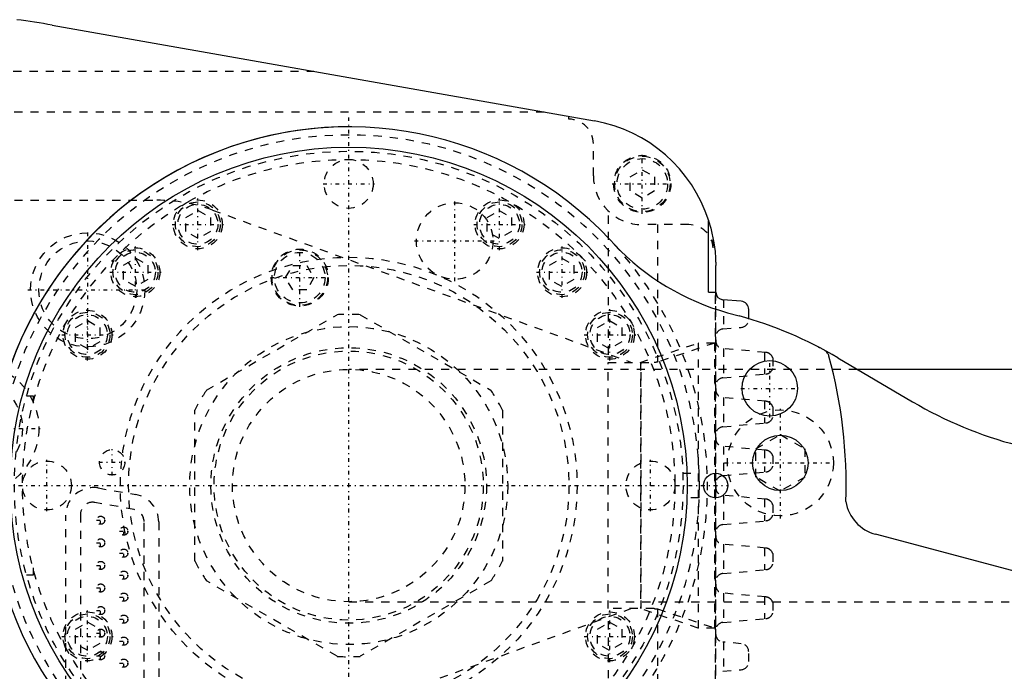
# Model space of a CAD drawing. Extents: x -394 to 140, y -100 to 100.
# Tile 4 of 7: x -260 to -140, y -23 to 57. Entities that reach past the tile are written whole.
import ezdxf

# ---------------------------------------------------------------- set-up
doc = ezdxf.new("R2010")
doc.units = 0
doc.linetypes.add('CENTER', pattern=[1.5, 0.45, -0.5, 0.05, -0.5])
doc.linetypes.add('DASHED', pattern=[2, 1, -1])
for name, color, linetype in [('AM_0', 7, 'CONTINUOUS'), ('AM_3', 7, 'DASHED'), ('AM_7', 7, 'CENTER')]:
    doc.layers.add(name, color=color, linetype=linetype)

msp = doc.modelspace()

# ---------------------------------------------------------------- linework, layer by layer
at = {"layer": 'AM_0', "color": 7, "linetype": 'CONTINUOUS'}
for p, q in [((-256.35, 56.48), (-189.87, 44.73)), ((-175.86, 23.7), (-175.86, 32.48)), ((-187.99, 30.19), (-187.37, 29.53)), ((-175, 23.7), (-175, 27)), ((-175.86, 23.7), (-174.98, 23.7)), ((-171.86, 22.6), (-174.11, 22.79)), ((-173.54, 21.2), (-172.1, 20.81)), ((-170.95, 20.47), (-170.95, 21.6)), ((-162.35, 16.94), (-162.35, 16.97)), ((-160.01, 15.68), (-150.86, 10.28)), ((-92.45, 14.25), (-157.67, 14.25)), ((-125.97, -13.81), (-155.39, -5.98))]:
    msp.add_line(p, q, dxfattribs=at)
msp.add_polyline3d([(-175.86, 32.48, 0), (-175.6, 31.59, 0), (-175.22, 29.77, 0), (-175.08, 28.7, 0), (-175.05, 28.39, 0), (-175.04, 28.21, 0), (-175.04, 28.16, 0), (-175.03, 28.11, 0), (-175.03, 28.08, 0), (-175.03, 28.06, 0), (-175.03, 28.01, 0), (-175.03, 27.95, 0), (-175.02, 27.93, 0), (-175.02, 27.9, 0), (-175.02, 27.85, 0), (-175.02, 27.8, 0), (-175.02, 27.77, 0), (-175.02, 27.75, 0), (-175.01, 27.7, 0), (-175.01, 27.64, 0), (-175.01, 27.59, 0), (-175.01, 27.54, 0), (-175.01, 27.49, 0), (-175.01, 27.46, 0), (-175.01, 27.44, 0), (-175, 27.39, 0), (-175, 27.36, 0), (-175, 27.35, 0), (-175, 27.34, 0), (-175, 27.34, 0), (-175, 27.33, 0), (-175, 27.32, 0), (-175, 27.31, 0), (-175, 27.31, 0), (-175, 27.3, 0), (-175, 27.29, 0), (-175, 27.28, 0), (-175, 27.28, 0), (-175, 27.27, 0), (-175, 27.26, 0), (-175, 27.25, 0), (-175, 27.25, 0), (-175, 27.24, 0), (-175, 27.23, 0), (-175, 27.23, 0), (-175, 27.22, 0), (-175, 27.21, 0), (-175, 27.2, 0), (-175, 27.19, 0), (-175, 27.18, 0), (-175, 27.18, 0), (-175, 27.18, 0), (-175, 27.17, 0), (-175, 27.16, 0), (-175, 27.15, 0), (-175, 27.15, 0), (-175, 27.14, 0), (-175, 27.13, 0), (-175, 27.13, 0), (-175, 27.12, 0), (-175, 27.12, 0), (-175, 27.11, 0), (-175, 27.1, 0), (-175, 27.09, 0), (-175, 27.08, 0), (-175, 27.08, 0), (-175, 27.07, 0), (-175, 27.06, 0), (-175, 27.06, 0), (-175, 27.05, 0), (-175, 27.04, 0), (-175, 27.03, 0), (-175, 27.03, 0), (-175, 27.02, 0), (-175, 27.01, 0), (-175, 27, 0), (-175, 27, 0)], dxfattribs=at)
for centre, radius in [((-220, 0), 41.5), ((-168.36, 11.92), 3.4), ((-167.07, 2.77), 3.4), ((-175, 0), 1.5)]:
    msp.add_circle(centre, radius, dxfattribs=at)
for centre, radius, start, end in [((-273.73, -41.86), 99.86, 79.9766, 82.4957), ((-193, 27), 18, 17.7335, 79.9766), ((-220, 0), 44, 43.3286, 255.0856), ((-220, 0), 44, 90, 165.5225), ((-165.55, 50.12), 30, 223.3286, 254.5617), ((-174.03, 23.74), 0.95, 182.4132, 264.9855), ((-171.95, 21.6), 1, 0, 84.9855), ((-185.41, -27.39), 50, 59.4724, 74.5617), ((-162.85, 15), 2, 70.1354, 75.5225), ((-162.85, 15), 2, 38.7987, 53.8207), ((-162.07, 15.63), 1, 15.0964, 38.7987), ((-220, 0), 61, 358.147, 15.0964), ((-125.46, 53.35), 50, 239.4724, 255.4644), ((-220, 0), 43, 358.0009, 1.9991), ((-154.1, -1.15), 5, 189.4674, 255.1019)]:
    msp.add_arc(centre, radius, start, end, dxfattribs=at)
at = {"layer": 'AM_3', "color": 6, "linetype": 'DASHED'}
for p, q in [((-317.14, 50.81), (-224.27, 50.81)), ((-196.02, 45.81), (-304.21, 45.81)), ((-193, 44.94), (-193, 45.28)), ((-190, 38), (-190, 41.94)), ((-185.5, 37.87), (-184, 38.73)), ((-184, 38.73), (-182.5, 37.87)), ((-185.5, 36.13), (-185.5, 37.87)), ((-182.5, 37.87), (-182.5, 36.13)), ((-184, 35.27), (-185.5, 36.13)), ((-182.5, 36.13), (-184, 35.27)), ((-283, 35), (-243.53, 35)), ((-239.96, 32.89), (-238.46, 33.75)), ((-239.96, 31.16), (-239.96, 32.89)), ((-238.46, 33.75), (-236.96, 32.89)), ((-236.96, 32.89), (-236.96, 31.16)), ((-236.69, 33.79), (-185.33, 15.1)), ((-203.04, 32.89), (-201.54, 33.75)), ((-203.04, 31.16), (-203.04, 32.89)), ((-201.54, 33.75), (-200.04, 32.89)), ((-200.04, 32.89), (-200.04, 31.16)), ((-188.14, 16.12), (-188.14, 33.65)), ((-178.31, 32), (-184, 32)), ((-182.14, 32), (-182.14, 15.13)), ((-238.46, 30.29), (-239.96, 31.16)), ((-236.96, 31.16), (-238.46, 30.29)), ((-201.54, 30.29), (-203.04, 31.16)), ((-200.04, 31.16), (-201.54, 30.29)), ((-175.31, 29.16), (-175.31, 30.35)), ((-247.62, 27.02), (-246.12, 27.88)), ((-246.12, 27.88), (-244.62, 27.02)), ((-195.38, 27.02), (-193.88, 27.88)), ((-193.88, 27.88), (-192.38, 27.02)), ((-247.62, 25.29), (-247.62, 27.02)), ((-244.62, 27.02), (-244.62, 25.29)), ((-227.73, 25.5), (-226.87, 27)), ((-226.87, 27), (-225.13, 27)), ((-225.13, 27), (-224.27, 25.5)), ((-195.38, 25.29), (-195.38, 27.02)), ((-192.38, 27.02), (-192.38, 25.29)), ((-226.87, 24), (-227.73, 25.5)), ((-224.27, 25.5), (-225.13, 24)), ((-246.12, 24.42), (-247.62, 25.29)), ((-244.62, 25.29), (-246.12, 24.42)), ((-193.88, 24.42), (-195.38, 25.29)), ((-192.38, 25.29), (-193.88, 24.42)), ((-225.13, 24), (-226.87, 24)), ((-175.03, 23.7), (-175.03, -23.7)), ((-175.03, -23.7), (-175.03, 23.7)), ((-175, -27), (-175, 23.7)), ((-174.03, 22.79), (-174.03, 19.21)), ((-237.44, 11.7), (-221.41, 20.95)), ((-218.59, 20.95), (-202.56, 11.7)), ((-253.5, 19.37), (-252, 20.23)), ((-253.5, 17.63), (-253.5, 19.37)), ((-252, 20.23), (-250.5, 19.37)), ((-250.5, 19.37), (-250.5, 17.63)), ((-189.5, 19.37), (-188, 20.23)), ((-189.5, 17.63), (-189.5, 19.37)), ((-188, 20.23), (-186.5, 19.37)), ((-186.5, 19.37), (-186.5, 17.63)), ((-174.11, 19.21), (-171.86, 19.4)), ((-170.95, 20.4), (-170.95, 20.47)), ((-174.98, 17.89), (-174.98, 18.26)), ((-252, 16.77), (-253.5, 17.63)), ((-250.5, 17.63), (-252, 16.77)), ((-188, 16.77), (-189.5, 17.63)), ((-186.5, 17.63), (-188, 16.77)), ((-184.26, 15.1), (-177.14, 17.48)), ((-175.12, 17.48), (-182.14, 15.13)), ((-175.12, 17.48), (-177.14, 17.48)), ((-177.14, 17.48), (-177.14, -17.48)), ((-175.12, -17.48), (-175.12, 17.48)), ((-168.86, 16.33), (-174.11, 16.8)), ((-174.03, 16.79), (-174.03, 13.22)), ((-169, 16.35), (-169, 13.66)), ((-188.2, 15.1), (-182.56, 15.1)), ((-188.2, -15.1), (-188.2, 15.1)), ((-184.2, 15.1), (-184.2, -15.1)), ((-184.14, -15.1), (-184.14, 15.1)), ((-168, 15.65), (-168, 14.36)), ((-157.67, 14.25), (-220, 14.25)), ((-174.11, 13.21), (-168.86, 13.67)), ((-174.98, 11.89), (-174.98, 12.39)), ((-259.5, 11), (-258.7, 11)), ((-258.7, 11), (-258.7, 10.11)), ((-168.86, 10.33), (-174.11, 10.8)), ((-174.03, 10.79), (-174.03, 7.22)), ((-169, 10.35), (-169, 7.66)), ((-238.85, -9.26), (-238.85, 9.26)), ((-201.15, 9.26), (-201.15, -9.26)), ((-168, 9.65), (-168, 8.36)), ((-174.11, 7.21), (-168.86, 7.67)), ((-174.98, 5.89), (-174.98, 6.39)), ((-170.07, 4.51), (-167.07, 6.24)), ((-167.07, 6.24), (-164.07, 4.51)), ((-168.86, 4.33), (-174.11, 4.8)), ((-174.03, 4.79), (-174.03, 1.22)), ((-170.07, 1.04), (-170.07, 4.51)), ((-169, 4.35), (-169, 1.66)), ((-168, 3.65), (-168, 2.36)), ((-164.07, 4.51), (-164.07, 1.04)), ((-179.03, 1.5), (-177.03, 1.5)), ((-174.11, 1.21), (-168.86, 1.67)), ((-174.98, -0.11), (-174.98, 0.39)), ((-167.07, -0.69), (-170.07, 1.04)), ((-164.07, 1.04), (-167.07, -0.69)), ((-250.71, -0.3), (-246.11, -1.11)), ((-168.86, -1.67), (-174.11, -1.2)), ((-246.32, -2.94), (-251.12, -2.07)), ((-177.03, -1.5), (-179.03, -1.5)), ((-174.03, -1.21), (-174.03, -4.78)), ((-169, -1.65), (-169, -4.34)), ((-168, -2.35), (-168, -3.64)), ((-252.89, -3.55), (-252.89, -24.42)), ((-254.7, -24.35), (-254.7, -3.65)), ((-245.09, -23.59), (-245.09, -4.42)), ((-243.3, -4.46), (-243.3, -23.54)), ((-174.11, -4.79), (-168.86, -4.33)), ((-174.98, -6.11), (-174.98, -5.61)), ((-168.86, -7.67), (-174.11, -7.2)), ((-174.03, -7.21), (-174.03, -10.78)), ((-169, -7.65), (-169, -10.34)), ((-168, -8.35), (-168, -9.64)), ((-258.7, -10.11), (-258.7, -11)), ((-174.11, -10.79), (-168.86, -10.33)), ((-258.7, -11), (-259.5, -11)), ((-221.41, -20.95), (-237.44, -11.7)), ((-202.56, -11.7), (-218.59, -20.95)), ((-174.98, -12.11), (-174.98, -11.61)), ((-168.86, -13.67), (-174.11, -13.2)), ((-174.03, -13.21), (-174.03, -16.78)), ((-220, -14.25), (-92.45, -14.25)), ((-169, -13.65), (-169, -16.34)), ((-168, -14.35), (-168, -15.64)), ((-185.33, -15.1), (-236.69, -33.79)), ((-182.56, -15.1), (-188.2, -15.1)), ((-177.14, -17.48), (-184.26, -15.1)), ((-182.14, -15.13), (-175.12, -17.48)), ((-182.14, -15.13), (-182.14, -32)), ((-253.5, -17.63), (-252, -16.77)), ((-252, -16.77), (-250.5, -17.63)), ((-189.5, -17.63), (-188, -16.77)), ((-188.14, -33.65), (-188.14, -16.12)), ((-188, -16.77), (-186.5, -17.63)), ((-174.11, -16.79), (-168.86, -16.33)), ((-253.5, -19.37), (-253.5, -17.63)), ((-250.5, -17.63), (-250.5, -19.37)), ((-189.5, -19.37), (-189.5, -17.63)), ((-186.5, -17.63), (-186.5, -19.37)), ((-175.12, -17.48), (-177.14, -17.48)), ((-174.98, -18.26), (-174.98, -17.61)), ((-171.86, -19.4), (-174.11, -19.21)), ((-174.03, -19.21), (-174.03, -22.79)), ((-252, -20.23), (-253.5, -19.37)), ((-250.5, -19.37), (-252, -20.23)), ((-188, -20.23), (-189.5, -19.37)), ((-186.5, -19.37), (-188, -20.23)), ((-170.95, -21.6), (-170.95, -20.4)), ((-174.11, -22.79), (-171.86, -22.6))]:
    msp.add_line(p, q, dxfattribs=at)
for points in [[(-168, 15.65, 0), (-168, 15.65, 0), (-168, 15.65, 0), (-168, 15.65, 0), (-168, 15.65, 0), (-168, 15.65, 0), (-168, 15.66, 0), (-168, 15.66, 0), (-168, 15.66, 0), (-168.01, 15.67, 0), (-168.01, 15.67, 0), (-168.01, 15.67, 0), (-168.01, 15.67, 0), (-168.01, 15.68, 0), (-168.01, 15.68, 0), (-168.01, 15.69, 0), (-168.02, 15.69, 0), (-168.02, 15.7, 0), (-168.02, 15.7, 0), (-168.02, 15.71, 0), (-168.02, 15.71, 0), (-168.03, 15.72, 0), (-168.03, 15.72, 0), (-168.03, 15.73, 0), (-168.03, 15.73, 0), (-168.03, 15.74, 0), (-168.04, 15.74, 0), (-168.04, 15.75, 0), (-168.04, 15.75, 0), (-168.04, 15.76, 0), (-168.06, 15.79, 0), (-168.08, 15.84, 0), (-168.11, 15.89, 0), (-168.15, 15.94, 0), (-168.19, 15.99, 0), (-168.21, 16.02, 0), (-168.24, 16.04, 0), (-168.27, 16.07, 0), (-168.28, 16.08, 0), (-168.29, 16.09, 0), (-168.29, 16.09, 0), (-168.3, 16.09, 0), (-168.3, 16.1, 0), (-168.31, 16.11, 0), (-168.32, 16.12, 0), (-168.33, 16.12, 0), (-168.34, 16.13, 0), (-168.35, 16.14, 0), (-168.35, 16.14, 0), (-168.36, 16.15, 0), (-168.37, 16.15, 0), (-168.38, 16.16, 0), (-168.39, 16.17, 0), (-168.41, 16.18, 0), (-168.41, 16.18, 0), (-168.42, 16.18, 0), (-168.43, 16.19, 0), (-168.44, 16.2, 0), (-168.45, 16.2, 0), (-168.46, 16.21, 0), (-168.47, 16.22, 0), (-168.48, 16.22, 0), (-168.49, 16.22, 0), (-168.5, 16.23, 0), (-168.51, 16.24, 0), (-168.52, 16.24, 0), (-168.54, 16.25, 0), (-168.55, 16.25, 0), (-168.55, 16.26, 0), (-168.56, 16.26, 0), (-168.57, 16.26, 0), (-168.59, 16.27, 0), (-168.6, 16.27, 0), (-168.6, 16.27, 0), (-168.62, 16.28, 0), (-168.63, 16.28, 0), (-168.64, 16.29, 0), (-168.64, 16.29, 0), (-168.66, 16.29, 0), (-168.67, 16.3, 0), (-168.69, 16.3, 0), (-168.7, 16.31, 0), (-168.72, 16.31, 0), (-168.72, 16.31, 0), (-168.73, 16.31, 0), (-168.75, 16.32, 0), (-168.76, 16.32, 0), (-168.78, 16.32, 0), (-168.79, 16.32, 0), (-168.81, 16.33, 0), (-168.82, 16.33, 0), (-168.82, 16.33, 0), (-168.84, 16.33, 0), (-168.85, 16.33, 0), (-168.86, 16.33, 0)], [(-182.14, 15.13, 0), (-182.15, 15.13, 0), (-182.15, 15.13, 0), (-182.16, 15.13, 0), (-182.17, 15.13, 0), (-182.18, 15.13, 0), (-182.19, 15.12, 0), (-182.2, 15.12, 0), (-182.22, 15.12, 0), (-182.24, 15.12, 0), (-182.26, 15.12, 0), (-182.27, 15.12, 0), (-182.29, 15.12, 0), (-182.31, 15.11, 0), (-182.34, 15.11, 0), (-182.37, 15.11, 0), (-182.4, 15.11, 0), (-182.43, 15.11, 0), (-182.45, 15.11, 0), (-182.46, 15.1, 0), (-182.5, 15.1, 0), (-182.54, 15.1, 0), (-182.56, 15.1, 0)], [(-168.86, 13.67, 0), (-168.85, 13.67, 0), (-168.84, 13.68, 0), (-168.82, 13.68, 0), (-168.82, 13.68, 0), (-168.81, 13.68, 0), (-168.79, 13.68, 0), (-168.78, 13.69, 0), (-168.76, 13.69, 0), (-168.75, 13.69, 0), (-168.73, 13.69, 0), (-168.72, 13.7, 0), (-168.72, 13.7, 0), (-168.7, 13.7, 0), (-168.69, 13.71, 0), (-168.67, 13.71, 0), (-168.66, 13.71, 0), (-168.64, 13.72, 0), (-168.64, 13.72, 0), (-168.63, 13.72, 0), (-168.62, 13.73, 0), (-168.6, 13.73, 0), (-168.6, 13.74, 0), (-168.59, 13.74, 0), (-168.57, 13.74, 0), (-168.56, 13.75, 0), (-168.55, 13.75, 0), (-168.55, 13.75, 0), (-168.54, 13.76, 0), (-168.52, 13.77, 0), (-168.51, 13.77, 0), (-168.5, 13.78, 0), (-168.49, 13.78, 0), (-168.48, 13.79, 0), (-168.47, 13.79, 0), (-168.46, 13.8, 0), (-168.45, 13.8, 0), (-168.44, 13.81, 0), (-168.43, 13.82, 0), (-168.42, 13.82, 0), (-168.41, 13.83, 0), (-168.41, 13.83, 0), (-168.39, 13.84, 0), (-168.38, 13.85, 0), (-168.37, 13.85, 0), (-168.36, 13.86, 0), (-168.35, 13.87, 0), (-168.35, 13.87, 0), (-168.34, 13.87, 0), (-168.33, 13.88, 0), (-168.32, 13.89, 0), (-168.31, 13.9, 0), (-168.3, 13.91, 0), (-168.3, 13.91, 0), (-168.29, 13.92, 0), (-168.29, 13.92, 0), (-168.28, 13.93, 0), (-168.27, 13.94, 0), (-168.24, 13.97, 0), (-168.21, 13.99, 0), (-168.19, 14.02, 0), (-168.15, 14.07, 0), (-168.11, 14.12, 0), (-168.08, 14.17, 0), (-168.06, 14.22, 0), (-168.04, 14.25, 0), (-168.04, 14.25, 0), (-168.04, 14.26, 0), (-168.04, 14.26, 0), (-168.03, 14.27, 0), (-168.03, 14.27, 0), (-168.03, 14.28, 0), (-168.03, 14.28, 0), (-168.03, 14.29, 0), (-168.02, 14.29, 0), (-168.02, 14.3, 0), (-168.02, 14.3, 0), (-168.02, 14.31, 0), (-168.02, 14.31, 0), (-168.01, 14.32, 0), (-168.01, 14.32, 0), (-168.01, 14.33, 0), (-168.01, 14.33, 0), (-168.01, 14.34, 0), (-168.01, 14.34, 0), (-168.01, 14.34, 0), (-168, 14.35, 0), (-168, 14.35, 0), (-168, 14.35, 0), (-168, 14.35, 0), (-168, 14.35, 0), (-168, 14.36, 0), (-168, 14.36, 0), (-168, 14.36, 0), (-168, 14.36, 0)], [(-168, 9.65, 0), (-168, 9.65, 0), (-168, 9.65, 0), (-168, 9.65, 0), (-168, 9.65, 0), (-168, 9.65, 0), (-168, 9.66, 0), (-168, 9.66, 0), (-168, 9.66, 0), (-168.01, 9.67, 0), (-168.01, 9.67, 0), (-168.01, 9.67, 0), (-168.01, 9.67, 0), (-168.01, 9.68, 0), (-168.01, 9.68, 0), (-168.01, 9.69, 0), (-168.02, 9.69, 0), (-168.02, 9.7, 0), (-168.02, 9.7, 0), (-168.02, 9.71, 0), (-168.02, 9.71, 0), (-168.03, 9.72, 0), (-168.03, 9.72, 0), (-168.03, 9.73, 0), (-168.03, 9.73, 0), (-168.03, 9.74, 0), (-168.04, 9.74, 0), (-168.04, 9.75, 0), (-168.04, 9.75, 0), (-168.04, 9.76, 0), (-168.06, 9.79, 0), (-168.08, 9.84, 0), (-168.11, 9.89, 0), (-168.15, 9.94, 0), (-168.19, 9.99, 0), (-168.21, 10.02, 0), (-168.24, 10.04, 0), (-168.27, 10.07, 0), (-168.28, 10.08, 0), (-168.29, 10.09, 0), (-168.29, 10.09, 0), (-168.3, 10.09, 0), (-168.3, 10.1, 0), (-168.31, 10.11, 0), (-168.32, 10.12, 0), (-168.33, 10.12, 0), (-168.34, 10.13, 0), (-168.35, 10.14, 0), (-168.35, 10.14, 0), (-168.36, 10.15, 0), (-168.37, 10.15, 0), (-168.38, 10.16, 0), (-168.39, 10.17, 0), (-168.41, 10.18, 0), (-168.41, 10.18, 0), (-168.42, 10.18, 0), (-168.43, 10.19, 0), (-168.44, 10.2, 0), (-168.45, 10.2, 0), (-168.46, 10.21, 0), (-168.47, 10.22, 0), (-168.48, 10.22, 0), (-168.49, 10.22, 0), (-168.5, 10.23, 0), (-168.51, 10.24, 0), (-168.52, 10.24, 0), (-168.54, 10.25, 0), (-168.55, 10.25, 0), (-168.55, 10.26, 0), (-168.56, 10.26, 0), (-168.57, 10.26, 0), (-168.59, 10.27, 0), (-168.6, 10.27, 0), (-168.6, 10.27, 0), (-168.62, 10.28, 0), (-168.63, 10.28, 0), (-168.64, 10.29, 0), (-168.64, 10.29, 0), (-168.66, 10.29, 0), (-168.67, 10.3, 0), (-168.69, 10.3, 0), (-168.7, 10.31, 0), (-168.72, 10.31, 0), (-168.72, 10.31, 0), (-168.73, 10.31, 0), (-168.75, 10.32, 0), (-168.76, 10.32, 0), (-168.78, 10.32, 0), (-168.79, 10.32, 0), (-168.81, 10.33, 0), (-168.82, 10.33, 0), (-168.82, 10.33, 0), (-168.84, 10.33, 0), (-168.85, 10.33, 0), (-168.86, 10.33, 0)], [(-168.86, 7.67, 0), (-168.85, 7.67, 0), (-168.84, 7.68, 0), (-168.82, 7.68, 0), (-168.82, 7.68, 0), (-168.81, 7.68, 0), (-168.79, 7.68, 0), (-168.78, 7.69, 0), (-168.76, 7.69, 0), (-168.75, 7.69, 0), (-168.73, 7.69, 0), (-168.72, 7.7, 0), (-168.72, 7.7, 0), (-168.7, 7.7, 0), (-168.69, 7.71, 0), (-168.67, 7.71, 0), (-168.66, 7.71, 0), (-168.64, 7.72, 0), (-168.64, 7.72, 0), (-168.63, 7.72, 0), (-168.62, 7.73, 0), (-168.6, 7.73, 0), (-168.6, 7.74, 0), (-168.59, 7.74, 0), (-168.57, 7.74, 0), (-168.56, 7.75, 0), (-168.55, 7.75, 0), (-168.55, 7.75, 0), (-168.54, 7.76, 0), (-168.52, 7.77, 0), (-168.51, 7.77, 0), (-168.5, 7.78, 0), (-168.49, 7.78, 0), (-168.48, 7.79, 0), (-168.47, 7.79, 0), (-168.46, 7.8, 0), (-168.45, 7.8, 0), (-168.44, 7.81, 0), (-168.43, 7.82, 0), (-168.42, 7.82, 0), (-168.41, 7.83, 0), (-168.41, 7.83, 0), (-168.39, 7.84, 0), (-168.38, 7.85, 0), (-168.37, 7.85, 0), (-168.36, 7.86, 0), (-168.35, 7.87, 0), (-168.35, 7.87, 0), (-168.34, 7.87, 0), (-168.33, 7.88, 0), (-168.32, 7.89, 0), (-168.31, 7.9, 0), (-168.3, 7.91, 0), (-168.3, 7.91, 0), (-168.29, 7.92, 0), (-168.29, 7.92, 0), (-168.28, 7.93, 0), (-168.27, 7.94, 0), (-168.24, 7.97, 0), (-168.21, 7.99, 0), (-168.19, 8.02, 0), (-168.15, 8.07, 0), (-168.11, 8.12, 0), (-168.08, 8.17, 0), (-168.06, 8.22, 0), (-168.04, 8.25, 0), (-168.04, 8.25, 0), (-168.04, 8.26, 0), (-168.04, 8.26, 0), (-168.03, 8.27, 0), (-168.03, 8.27, 0), (-168.03, 8.28, 0), (-168.03, 8.28, 0), (-168.03, 8.29, 0), (-168.02, 8.29, 0), (-168.02, 8.3, 0), (-168.02, 8.3, 0), (-168.02, 8.31, 0), (-168.02, 8.31, 0), (-168.01, 8.32, 0), (-168.01, 8.32, 0), (-168.01, 8.33, 0), (-168.01, 8.33, 0), (-168.01, 8.34, 0), (-168.01, 8.34, 0), (-168.01, 8.34, 0), (-168, 8.35, 0), (-168, 8.35, 0), (-168, 8.35, 0), (-168, 8.35, 0), (-168, 8.35, 0), (-168, 8.36, 0), (-168, 8.36, 0), (-168, 8.36, 0), (-168, 8.36, 0)], [(-168, 3.65, 0), (-168, 3.65, 0), (-168, 3.65, 0), (-168, 3.65, 0), (-168, 3.65, 0), (-168, 3.65, 0), (-168, 3.66, 0), (-168, 3.66, 0), (-168, 3.66, 0), (-168.01, 3.67, 0), (-168.01, 3.67, 0), (-168.01, 3.67, 0), (-168.01, 3.67, 0), (-168.01, 3.68, 0), (-168.01, 3.68, 0), (-168.01, 3.69, 0), (-168.02, 3.69, 0), (-168.02, 3.7, 0), (-168.02, 3.7, 0), (-168.02, 3.71, 0), (-168.02, 3.71, 0), (-168.03, 3.72, 0), (-168.03, 3.72, 0), (-168.03, 3.73, 0), (-168.03, 3.73, 0), (-168.03, 3.74, 0), (-168.04, 3.74, 0), (-168.04, 3.75, 0), (-168.04, 3.75, 0), (-168.04, 3.76, 0), (-168.06, 3.79, 0), (-168.08, 3.84, 0), (-168.11, 3.89, 0), (-168.15, 3.94, 0), (-168.19, 3.99, 0), (-168.21, 4.02, 0), (-168.24, 4.04, 0), (-168.27, 4.07, 0), (-168.28, 4.08, 0), (-168.29, 4.09, 0), (-168.29, 4.09, 0), (-168.3, 4.09, 0), (-168.3, 4.1, 0), (-168.31, 4.11, 0), (-168.32, 4.12, 0), (-168.33, 4.12, 0), (-168.34, 4.13, 0), (-168.35, 4.14, 0), (-168.35, 4.14, 0), (-168.36, 4.15, 0), (-168.37, 4.15, 0), (-168.38, 4.16, 0), (-168.39, 4.17, 0), (-168.41, 4.18, 0), (-168.41, 4.18, 0), (-168.42, 4.18, 0), (-168.43, 4.19, 0), (-168.44, 4.2, 0), (-168.45, 4.2, 0), (-168.46, 4.21, 0), (-168.47, 4.22, 0), (-168.48, 4.22, 0), (-168.49, 4.22, 0), (-168.5, 4.23, 0), (-168.51, 4.24, 0), (-168.52, 4.24, 0), (-168.54, 4.25, 0), (-168.55, 4.25, 0), (-168.55, 4.26, 0), (-168.56, 4.26, 0), (-168.57, 4.26, 0), (-168.59, 4.27, 0), (-168.6, 4.27, 0), (-168.6, 4.27, 0), (-168.62, 4.28, 0), (-168.63, 4.28, 0), (-168.64, 4.29, 0), (-168.64, 4.29, 0), (-168.66, 4.29, 0), (-168.67, 4.3, 0), (-168.69, 4.3, 0), (-168.7, 4.31, 0), (-168.72, 4.31, 0), (-168.72, 4.31, 0), (-168.73, 4.31, 0), (-168.75, 4.32, 0), (-168.76, 4.32, 0), (-168.78, 4.32, 0), (-168.79, 4.32, 0), (-168.81, 4.33, 0), (-168.82, 4.33, 0), (-168.82, 4.33, 0), (-168.84, 4.33, 0), (-168.85, 4.33, 0), (-168.86, 4.33, 0)], [(-168.86, 1.67, 0), (-168.85, 1.67, 0), (-168.84, 1.68, 0), (-168.82, 1.68, 0), (-168.82, 1.68, 0), (-168.81, 1.68, 0), (-168.79, 1.68, 0), (-168.78, 1.69, 0), (-168.76, 1.69, 0), (-168.75, 1.69, 0), (-168.73, 1.69, 0), (-168.72, 1.7, 0), (-168.72, 1.7, 0), (-168.7, 1.7, 0), (-168.69, 1.71, 0), (-168.67, 1.71, 0), (-168.66, 1.71, 0), (-168.64, 1.72, 0), (-168.64, 1.72, 0), (-168.63, 1.72, 0), (-168.62, 1.73, 0), (-168.6, 1.73, 0), (-168.6, 1.74, 0), (-168.59, 1.74, 0), (-168.57, 1.74, 0), (-168.56, 1.75, 0), (-168.55, 1.75, 0), (-168.55, 1.75, 0), (-168.54, 1.76, 0), (-168.52, 1.77, 0), (-168.51, 1.77, 0), (-168.5, 1.78, 0), (-168.49, 1.78, 0), (-168.48, 1.79, 0), (-168.47, 1.79, 0), (-168.46, 1.8, 0), (-168.45, 1.8, 0), (-168.44, 1.81, 0), (-168.43, 1.82, 0), (-168.42, 1.82, 0), (-168.41, 1.83, 0), (-168.41, 1.83, 0), (-168.39, 1.84, 0), (-168.38, 1.85, 0), (-168.37, 1.85, 0), (-168.36, 1.86, 0), (-168.35, 1.87, 0), (-168.35, 1.87, 0), (-168.34, 1.87, 0), (-168.33, 1.88, 0), (-168.32, 1.89, 0), (-168.31, 1.9, 0), (-168.3, 1.91, 0), (-168.3, 1.91, 0), (-168.29, 1.92, 0), (-168.29, 1.92, 0), (-168.28, 1.93, 0), (-168.27, 1.94, 0), (-168.24, 1.97, 0), (-168.21, 1.99, 0), (-168.19, 2.02, 0), (-168.15, 2.07, 0), (-168.11, 2.12, 0), (-168.08, 2.17, 0), (-168.06, 2.22, 0), (-168.04, 2.25, 0), (-168.04, 2.25, 0), (-168.04, 2.26, 0), (-168.04, 2.26, 0), (-168.03, 2.27, 0), (-168.03, 2.27, 0), (-168.03, 2.28, 0), (-168.03, 2.28, 0), (-168.03, 2.29, 0), (-168.02, 2.29, 0), (-168.02, 2.3, 0), (-168.02, 2.3, 0), (-168.02, 2.31, 0), (-168.02, 2.31, 0), (-168.01, 2.32, 0), (-168.01, 2.32, 0), (-168.01, 2.33, 0), (-168.01, 2.33, 0), (-168.01, 2.34, 0), (-168.01, 2.34, 0), (-168.01, 2.34, 0), (-168, 2.35, 0), (-168, 2.35, 0), (-168, 2.35, 0), (-168, 2.35, 0), (-168, 2.35, 0), (-168, 2.36, 0), (-168, 2.36, 0), (-168, 2.36, 0), (-168, 2.36, 0)], [(-168, -2.35, 0), (-168, -2.35, 0), (-168, -2.35, 0), (-168, -2.35, 0), (-168, -2.35, 0), (-168, -2.35, 0), (-168, -2.34, 0), (-168, -2.34, 0), (-168, -2.34, 0), (-168.01, -2.33, 0), (-168.01, -2.33, 0), (-168.01, -2.33, 0), (-168.01, -2.33, 0), (-168.01, -2.32, 0), (-168.01, -2.32, 0), (-168.01, -2.31, 0), (-168.02, -2.31, 0), (-168.02, -2.3, 0), (-168.02, -2.3, 0), (-168.02, -2.29, 0), (-168.02, -2.29, 0), (-168.03, -2.28, 0), (-168.03, -2.28, 0), (-168.03, -2.27, 0), (-168.03, -2.27, 0), (-168.03, -2.26, 0), (-168.04, -2.26, 0), (-168.04, -2.25, 0), (-168.04, -2.25, 0), (-168.04, -2.24, 0), (-168.06, -2.21, 0), (-168.08, -2.16, 0), (-168.11, -2.11, 0), (-168.15, -2.06, 0), (-168.19, -2.01, 0), (-168.21, -1.98, 0), (-168.24, -1.96, 0), (-168.27, -1.93, 0), (-168.28, -1.92, 0), (-168.29, -1.91, 0), (-168.29, -1.91, 0), (-168.3, -1.91, 0), (-168.3, -1.9, 0), (-168.31, -1.89, 0), (-168.32, -1.88, 0), (-168.33, -1.88, 0), (-168.34, -1.87, 0), (-168.35, -1.86, 0), (-168.35, -1.86, 0), (-168.36, -1.85, 0), (-168.37, -1.85, 0), (-168.38, -1.84, 0), (-168.39, -1.83, 0), (-168.41, -1.82, 0), (-168.41, -1.82, 0), (-168.42, -1.82, 0), (-168.43, -1.81, 0), (-168.44, -1.8, 0), (-168.45, -1.8, 0), (-168.46, -1.79, 0), (-168.47, -1.78, 0), (-168.48, -1.78, 0), (-168.49, -1.78, 0), (-168.5, -1.77, 0), (-168.51, -1.76, 0), (-168.52, -1.76, 0), (-168.54, -1.75, 0), (-168.55, -1.75, 0), (-168.55, -1.74, 0), (-168.56, -1.74, 0), (-168.57, -1.74, 0), (-168.59, -1.73, 0), (-168.6, -1.73, 0), (-168.6, -1.73, 0), (-168.62, -1.72, 0), (-168.63, -1.72, 0), (-168.64, -1.71, 0), (-168.64, -1.71, 0), (-168.66, -1.71, 0), (-168.67, -1.7, 0), (-168.69, -1.7, 0), (-168.7, -1.69, 0), (-168.72, -1.69, 0), (-168.72, -1.69, 0), (-168.73, -1.69, 0), (-168.75, -1.68, 0), (-168.76, -1.68, 0), (-168.78, -1.68, 0), (-168.79, -1.68, 0), (-168.81, -1.67, 0), (-168.82, -1.67, 0), (-168.82, -1.67, 0), (-168.84, -1.67, 0), (-168.85, -1.67, 0), (-168.86, -1.67, 0)], [(-168.86, -4.33, 0), (-168.85, -4.33, 0), (-168.84, -4.32, 0), (-168.82, -4.32, 0), (-168.82, -4.32, 0), (-168.81, -4.32, 0), (-168.79, -4.32, 0), (-168.78, -4.31, 0), (-168.76, -4.31, 0), (-168.75, -4.31, 0), (-168.73, -4.31, 0), (-168.72, -4.3, 0), (-168.72, -4.3, 0), (-168.7, -4.3, 0), (-168.69, -4.29, 0), (-168.67, -4.29, 0), (-168.66, -4.29, 0), (-168.64, -4.28, 0), (-168.64, -4.28, 0), (-168.63, -4.28, 0), (-168.62, -4.27, 0), (-168.6, -4.27, 0), (-168.6, -4.26, 0), (-168.59, -4.26, 0), (-168.57, -4.26, 0), (-168.56, -4.25, 0), (-168.55, -4.25, 0), (-168.55, -4.25, 0), (-168.54, -4.24, 0), (-168.52, -4.23, 0), (-168.51, -4.23, 0), (-168.5, -4.22, 0), (-168.49, -4.22, 0), (-168.48, -4.21, 0), (-168.47, -4.21, 0), (-168.46, -4.2, 0), (-168.45, -4.2, 0), (-168.44, -4.19, 0), (-168.43, -4.18, 0), (-168.42, -4.18, 0), (-168.41, -4.17, 0), (-168.41, -4.17, 0), (-168.39, -4.16, 0), (-168.38, -4.15, 0), (-168.37, -4.15, 0), (-168.36, -4.14, 0), (-168.35, -4.13, 0), (-168.35, -4.13, 0), (-168.34, -4.13, 0), (-168.33, -4.12, 0), (-168.32, -4.11, 0), (-168.31, -4.1, 0), (-168.3, -4.09, 0), (-168.3, -4.09, 0), (-168.29, -4.08, 0), (-168.29, -4.08, 0), (-168.28, -4.07, 0), (-168.27, -4.06, 0), (-168.24, -4.03, 0), (-168.21, -4.01, 0), (-168.19, -3.98, 0), (-168.15, -3.93, 0), (-168.11, -3.88, 0), (-168.08, -3.83, 0), (-168.06, -3.78, 0), (-168.04, -3.75, 0), (-168.04, -3.75, 0), (-168.04, -3.74, 0), (-168.04, -3.74, 0), (-168.03, -3.73, 0), (-168.03, -3.73, 0), (-168.03, -3.72, 0), (-168.03, -3.72, 0), (-168.03, -3.71, 0), (-168.02, -3.71, 0), (-168.02, -3.7, 0), (-168.02, -3.7, 0), (-168.02, -3.69, 0), (-168.02, -3.69, 0), (-168.01, -3.68, 0), (-168.01, -3.68, 0), (-168.01, -3.67, 0), (-168.01, -3.67, 0), (-168.01, -3.66, 0), (-168.01, -3.66, 0), (-168.01, -3.66, 0), (-168, -3.65, 0), (-168, -3.65, 0), (-168, -3.65, 0), (-168, -3.65, 0), (-168, -3.65, 0), (-168, -3.64, 0), (-168, -3.64, 0), (-168, -3.64, 0), (-168, -3.64, 0)], [(-168, -8.35, 0), (-168, -8.35, 0), (-168, -8.35, 0), (-168, -8.35, 0), (-168, -8.35, 0), (-168, -8.35, 0), (-168, -8.34, 0), (-168, -8.34, 0), (-168, -8.34, 0), (-168.01, -8.33, 0), (-168.01, -8.33, 0), (-168.01, -8.33, 0), (-168.01, -8.33, 0), (-168.01, -8.32, 0), (-168.01, -8.32, 0), (-168.01, -8.31, 0), (-168.02, -8.31, 0), (-168.02, -8.3, 0), (-168.02, -8.3, 0), (-168.02, -8.29, 0), (-168.02, -8.29, 0), (-168.03, -8.28, 0), (-168.03, -8.28, 0), (-168.03, -8.27, 0), (-168.03, -8.27, 0), (-168.03, -8.26, 0), (-168.04, -8.26, 0), (-168.04, -8.25, 0), (-168.04, -8.25, 0), (-168.04, -8.24, 0), (-168.06, -8.21, 0), (-168.08, -8.16, 0), (-168.11, -8.11, 0), (-168.15, -8.06, 0), (-168.19, -8.01, 0), (-168.21, -7.98, 0), (-168.24, -7.96, 0), (-168.27, -7.93, 0), (-168.28, -7.92, 0), (-168.29, -7.91, 0), (-168.29, -7.91, 0), (-168.3, -7.91, 0), (-168.3, -7.9, 0), (-168.31, -7.89, 0), (-168.32, -7.88, 0), (-168.33, -7.88, 0), (-168.34, -7.87, 0), (-168.35, -7.86, 0), (-168.35, -7.86, 0), (-168.36, -7.85, 0), (-168.37, -7.85, 0), (-168.38, -7.84, 0), (-168.39, -7.83, 0), (-168.41, -7.82, 0), (-168.41, -7.82, 0), (-168.42, -7.82, 0), (-168.43, -7.81, 0), (-168.44, -7.8, 0), (-168.45, -7.8, 0), (-168.46, -7.79, 0), (-168.47, -7.78, 0), (-168.48, -7.78, 0), (-168.49, -7.78, 0), (-168.5, -7.77, 0), (-168.51, -7.77, 0), (-168.52, -7.76, 0), (-168.54, -7.75, 0), (-168.55, -7.75, 0), (-168.55, -7.74, 0), (-168.56, -7.74, 0), (-168.57, -7.74, 0), (-168.59, -7.73, 0), (-168.6, -7.73, 0), (-168.6, -7.73, 0), (-168.62, -7.72, 0), (-168.63, -7.72, 0), (-168.64, -7.71, 0), (-168.64, -7.71, 0), (-168.66, -7.71, 0), (-168.67, -7.7, 0), (-168.69, -7.7, 0), (-168.7, -7.69, 0), (-168.72, -7.69, 0), (-168.72, -7.69, 0), (-168.73, -7.69, 0), (-168.75, -7.68, 0), (-168.76, -7.68, 0), (-168.78, -7.68, 0), (-168.79, -7.68, 0), (-168.81, -7.67, 0), (-168.82, -7.67, 0), (-168.82, -7.67, 0), (-168.84, -7.67, 0), (-168.85, -7.67, 0), (-168.86, -7.67, 0)], [(-168.86, -10.33, 0), (-168.85, -10.33, 0), (-168.84, -10.32, 0), (-168.82, -10.32, 0), (-168.82, -10.32, 0), (-168.81, -10.32, 0), (-168.79, -10.32, 0), (-168.78, -10.31, 0), (-168.76, -10.31, 0), (-168.75, -10.31, 0), (-168.73, -10.31, 0), (-168.72, -10.3, 0), (-168.72, -10.3, 0), (-168.7, -10.3, 0), (-168.69, -10.29, 0), (-168.67, -10.29, 0), (-168.66, -10.29, 0), (-168.64, -10.28, 0), (-168.64, -10.28, 0), (-168.63, -10.28, 0), (-168.62, -10.27, 0), (-168.6, -10.27, 0), (-168.6, -10.26, 0), (-168.59, -10.26, 0), (-168.57, -10.26, 0), (-168.56, -10.25, 0), (-168.55, -10.25, 0), (-168.55, -10.25, 0), (-168.54, -10.24, 0), (-168.52, -10.23, 0), (-168.51, -10.23, 0), (-168.5, -10.22, 0), (-168.49, -10.22, 0), (-168.48, -10.21, 0), (-168.47, -10.21, 0), (-168.46, -10.2, 0), (-168.45, -10.2, 0), (-168.44, -10.19, 0), (-168.43, -10.18, 0), (-168.42, -10.18, 0), (-168.41, -10.17, 0), (-168.41, -10.17, 0), (-168.39, -10.16, 0), (-168.38, -10.15, 0), (-168.37, -10.15, 0), (-168.36, -10.14, 0), (-168.35, -10.13, 0), (-168.35, -10.13, 0), (-168.34, -10.13, 0), (-168.33, -10.12, 0), (-168.32, -10.11, 0), (-168.31, -10.1, 0), (-168.3, -10.09, 0), (-168.3, -10.09, 0), (-168.29, -10.08, 0), (-168.29, -10.08, 0), (-168.28, -10.07, 0), (-168.27, -10.06, 0), (-168.24, -10.03, 0), (-168.21, -10.01, 0), (-168.19, -9.98, 0), (-168.15, -9.93, 0), (-168.11, -9.88, 0), (-168.08, -9.83, 0), (-168.06, -9.78, 0), (-168.04, -9.75, 0), (-168.04, -9.75, 0), (-168.04, -9.74, 0), (-168.04, -9.74, 0), (-168.03, -9.73, 0), (-168.03, -9.73, 0), (-168.03, -9.72, 0), (-168.03, -9.72, 0), (-168.03, -9.71, 0), (-168.02, -9.71, 0), (-168.02, -9.7, 0), (-168.02, -9.7, 0), (-168.02, -9.69, 0), (-168.02, -9.69, 0), (-168.01, -9.68, 0), (-168.01, -9.68, 0), (-168.01, -9.67, 0), (-168.01, -9.67, 0), (-168.01, -9.66, 0), (-168.01, -9.66, 0), (-168.01, -9.66, 0), (-168, -9.65, 0), (-168, -9.65, 0), (-168, -9.65, 0), (-168, -9.65, 0), (-168, -9.65, 0), (-168, -9.64, 0), (-168, -9.64, 0), (-168, -9.64, 0), (-168, -9.64, 0)], [(-168, -14.35, 0), (-168, -14.35, 0), (-168, -14.35, 0), (-168, -14.35, 0), (-168, -14.35, 0), (-168, -14.35, 0), (-168, -14.34, 0), (-168, -14.34, 0), (-168, -14.34, 0), (-168.01, -14.33, 0), (-168.01, -14.33, 0), (-168.01, -14.33, 0), (-168.01, -14.33, 0), (-168.01, -14.32, 0), (-168.01, -14.32, 0), (-168.01, -14.31, 0), (-168.02, -14.31, 0), (-168.02, -14.3, 0), (-168.02, -14.3, 0), (-168.02, -14.29, 0), (-168.02, -14.29, 0), (-168.03, -14.28, 0), (-168.03, -14.28, 0), (-168.03, -14.27, 0), (-168.03, -14.27, 0), (-168.03, -14.26, 0), (-168.04, -14.26, 0), (-168.04, -14.25, 0), (-168.04, -14.25, 0), (-168.04, -14.24, 0), (-168.06, -14.21, 0), (-168.08, -14.16, 0), (-168.11, -14.11, 0), (-168.15, -14.06, 0), (-168.19, -14.01, 0), (-168.21, -13.98, 0), (-168.24, -13.96, 0), (-168.27, -13.93, 0), (-168.28, -13.92, 0), (-168.29, -13.91, 0), (-168.29, -13.91, 0), (-168.3, -13.91, 0), (-168.3, -13.9, 0), (-168.31, -13.89, 0), (-168.32, -13.88, 0), (-168.33, -13.88, 0), (-168.34, -13.87, 0), (-168.35, -13.86, 0), (-168.35, -13.86, 0), (-168.36, -13.85, 0), (-168.37, -13.85, 0), (-168.38, -13.84, 0), (-168.39, -13.83, 0), (-168.41, -13.82, 0), (-168.41, -13.82, 0), (-168.42, -13.82, 0), (-168.43, -13.81, 0), (-168.44, -13.8, 0), (-168.45, -13.8, 0), (-168.46, -13.79, 0), (-168.47, -13.78, 0), (-168.48, -13.78, 0), (-168.49, -13.78, 0), (-168.5, -13.77, 0), (-168.51, -13.76, 0), (-168.52, -13.76, 0), (-168.54, -13.75, 0), (-168.55, -13.75, 0), (-168.55, -13.74, 0), (-168.56, -13.74, 0), (-168.57, -13.74, 0), (-168.59, -13.73, 0), (-168.6, -13.73, 0), (-168.6, -13.73, 0), (-168.62, -13.72, 0), (-168.63, -13.72, 0), (-168.64, -13.71, 0), (-168.64, -13.71, 0), (-168.66, -13.71, 0), (-168.67, -13.7, 0), (-168.69, -13.7, 0), (-168.7, -13.69, 0), (-168.72, -13.69, 0), (-168.72, -13.69, 0), (-168.73, -13.69, 0), (-168.75, -13.68, 0), (-168.76, -13.68, 0), (-168.78, -13.68, 0), (-168.79, -13.68, 0), (-168.81, -13.67, 0), (-168.82, -13.67, 0), (-168.82, -13.67, 0), (-168.84, -13.67, 0), (-168.85, -13.67, 0), (-168.86, -13.67, 0)], [(-182.56, -15.1, 0), (-182.54, -15.1, 0), (-182.5, -15.1, 0), (-182.46, -15.1, 0), (-182.45, -15.11, 0), (-182.43, -15.11, 0), (-182.4, -15.11, 0), (-182.37, -15.11, 0), (-182.34, -15.11, 0), (-182.31, -15.11, 0), (-182.29, -15.12, 0), (-182.27, -15.12, 0), (-182.26, -15.12, 0), (-182.24, -15.12, 0), (-182.22, -15.12, 0), (-182.2, -15.12, 0), (-182.19, -15.12, 0), (-182.18, -15.13, 0), (-182.17, -15.13, 0), (-182.16, -15.13, 0), (-182.15, -15.13, 0), (-182.15, -15.13, 0), (-182.14, -15.13, 0)], [(-168.86, -16.33, 0), (-168.85, -16.33, 0), (-168.84, -16.32, 0), (-168.82, -16.32, 0), (-168.82, -16.32, 0), (-168.81, -16.32, 0), (-168.79, -16.32, 0), (-168.78, -16.31, 0), (-168.76, -16.31, 0), (-168.75, -16.31, 0), (-168.73, -16.31, 0), (-168.72, -16.3, 0), (-168.72, -16.3, 0), (-168.7, -16.3, 0), (-168.69, -16.29, 0), (-168.67, -16.29, 0), (-168.66, -16.29, 0), (-168.64, -16.28, 0), (-168.64, -16.28, 0), (-168.63, -16.28, 0), (-168.62, -16.27, 0), (-168.6, -16.27, 0), (-168.6, -16.26, 0), (-168.59, -16.26, 0), (-168.57, -16.26, 0), (-168.56, -16.25, 0), (-168.55, -16.25, 0), (-168.55, -16.25, 0), (-168.54, -16.24, 0), (-168.52, -16.23, 0), (-168.51, -16.23, 0), (-168.5, -16.22, 0), (-168.49, -16.22, 0), (-168.48, -16.21, 0), (-168.47, -16.21, 0), (-168.46, -16.2, 0), (-168.45, -16.2, 0), (-168.44, -16.19, 0), (-168.43, -16.18, 0), (-168.42, -16.18, 0), (-168.41, -16.17, 0), (-168.41, -16.17, 0), (-168.39, -16.16, 0), (-168.38, -16.15, 0), (-168.37, -16.15, 0), (-168.36, -16.14, 0), (-168.35, -16.13, 0), (-168.35, -16.13, 0), (-168.34, -16.13, 0), (-168.33, -16.12, 0), (-168.32, -16.11, 0), (-168.31, -16.1, 0), (-168.3, -16.09, 0), (-168.3, -16.09, 0), (-168.29, -16.08, 0), (-168.29, -16.08, 0), (-168.28, -16.07, 0), (-168.27, -16.06, 0), (-168.24, -16.03, 0), (-168.21, -16.01, 0), (-168.19, -15.98, 0), (-168.15, -15.93, 0), (-168.11, -15.88, 0), (-168.08, -15.83, 0), (-168.06, -15.78, 0), (-168.04, -15.75, 0), (-168.04, -15.75, 0), (-168.04, -15.74, 0), (-168.04, -15.74, 0), (-168.03, -15.73, 0), (-168.03, -15.73, 0), (-168.03, -15.72, 0), (-168.03, -15.72, 0), (-168.03, -15.71, 0), (-168.02, -15.71, 0), (-168.02, -15.7, 0), (-168.02, -15.7, 0), (-168.02, -15.69, 0), (-168.02, -15.69, 0), (-168.01, -15.68, 0), (-168.01, -15.68, 0), (-168.01, -15.67, 0), (-168.01, -15.67, 0), (-168.01, -15.66, 0), (-168.01, -15.66, 0), (-168.01, -15.66, 0), (-168, -15.65, 0), (-168, -15.65, 0), (-168, -15.65, 0), (-168, -15.65, 0), (-168, -15.65, 0), (-168, -15.64, 0), (-168, -15.64, 0), (-168, -15.64, 0), (-168, -15.64, 0)]]:
    msp.add_polyline3d(points, dxfattribs=at)
for centre, radius in [((-220, 0), 41), ((-220, 0), 40), ((-220, 0), 40), ((-220, 37), 3), ((-184, 37), 3.5), ((-184, 37), 3.4), ((-184, 37), 3.1), ((-238.5, 32.04), 3), ((-201.5, 32.04), 3), ((-238.5, 32.04), 2.75), ((-238.5, 32.04), 2.45), ((-207, 30), 4.69), ((-201.5, 32.04), 2.75), ((-201.5, 32.04), 2.45), ((-252, 24), 7), ((-252, 24), 6), ((-246.16, 26.16), 3), ((-226, 25.5), 3.5), ((-193.84, 26.16), 3), ((-246.16, 26.16), 2.75), ((-246.16, 26.16), 2.45), ((-220, 0), 28), ((-226, 25.5), 3.4), ((-226, 25.5), 3.1), ((-193.84, 26.16), 2.75), ((-193.84, 26.16), 2.45), ((-220, 0), 27), ((-252.04, 18.5), 3), ((-252.04, 18.5), 2.75), ((-252.04, 18.5), 2.45), ((-187.96, 18.5), 3), ((-187.96, 18.5), 2.75), ((-187.96, 18.5), 2.45), ((-220, 0), 19.5), ((-220, 0), 16.9), ((-220, 0), 16.5), ((-266, 7), 8), ((-220, 0), 14.25), ((-266, 7), 6), ((-167.07, 2.77), 6.5), ((-249, 2.85), 1.55), ((-257, 0), 3), ((-183, 0), 3), ((-250.42, -4.26), 0.5), ((-247.58, -5.59), 0.5), ((-250.42, -7.03), 0.5), ((-247.58, -8.29), 0.5), ((-250.42, -9.8), 0.5), ((-247.58, -10.99), 0.5), ((-250.42, -12.57), 0.5), ((-247.58, -13.69), 0.5), ((-252.04, -18.5), 3), ((-250.42, -15.34), 0.5), ((-187.96, -18.5), 3), ((-252.04, -18.5), 2.75), ((-252.04, -18.5), 2.45), ((-247.58, -16.39), 0.5), ((-187.96, -18.5), 2.75), ((-187.96, -18.5), 2.45), ((-250.42, -18.11), 0.5), ((-247.58, -19.09), 0.5), ((-250.42, -20.88), 0.5), ((-247.58, -21.79), 0.5)]:
    msp.add_circle(centre, radius, dxfattribs=at)
for centre, radius, start, end in [((-193, 41.94), 3, 0, 90), ((-220, 0), 43, 1.9991, 358.0009), ((-184, 38), 6, 180, 270), ((-243.53, 15), 20, 69.989, 90), ((-178.31, 29), 3, 3.12, 90), ((-220, 0), 44, 255.0856, 43.3286), ((-220, 0), 21, 86.1532, 93.8468), ((-171.95, 20.4), 1, 275.0145, 0), ((-174.03, 18.26), 0.95, 95.0145, 180), ((-174.03, 17.75), 0.96, 171.7229, 264.9559), ((-174.03, 12.25), 0.96, 95.0441, 171.7229), ((-220, 0), 21, 146.1532, 153.8468), ((-220, 0), 21, 26.1532, 33.8468), ((-174.03, 11.75), 0.96, 171.7229, 264.9559), ((-174.03, 6.25), 0.96, 95.0441, 171.7229), ((-174.03, 5.75), 0.96, 171.7229, 264.9559), ((-174.03, 0.25), 0.96, 95.0441, 171.7229), ((-251.3, -3.65), 3.4, 80.0008, 180), ((-246.7, -4.46), 3.4, 0, 80.0008), ((-174.03, -0.25), 0.96, 171.7229, 264.9559), ((-251.39, -3.55), 1.5, 79.7267, 180), ((-246.59, -4.42), 1.5, 0, 79.7267), ((-174.03, -5.75), 0.96, 95.0441, 171.7229), ((-174.03, -6.25), 0.96, 171.7229, 264.9559), ((-220, 0), 21, 206.1532, 213.8468), ((-220, 0), 21, 326.1532, 333.8468), ((-174.03, -11.75), 0.96, 95.0441, 171.7229), ((-174.03, -12.25), 0.96, 171.7229, 264.9559), ((-174.03, -17.75), 0.96, 95.0441, 171.7229), ((-174.03, -18.26), 0.95, 180, 264.9855), ((-171.95, -20.4), 1, 0, 84.9855), ((-220, 0), 21, 266.1532, 273.8468), ((-171.95, -21.6), 1, 275.0145, 0)]:
    msp.add_arc(centre, radius, start, end, dxfattribs=at)
at = {"layer": 'AM_7', "color": 4, "linetype": 'CENTER'}
for p, q in [((-220, -45.15), (-220, 45.15)), ((-220, -43.58), (-220, 43.58)), ((-184, 33.33), (-184, 40.67)), ((-223.15, 37), (-216.85, 37)), ((-187.68, 37), (-180.32, 37)), ((-238.5, 28.89), (-238.5, 35.19)), ((-201.5, 28.89), (-201.5, 35.19)), ((-207, 25.08), (-207, 34.92)), ((-241.65, 32.04), (-235.35, 32.04)), ((-204.65, 32.04), (-198.35, 32.04)), ((-252, 16.65), (-252, 31.35)), ((-246.16, 23.01), (-246.16, 29.31)), ((-226, 21.93), (-226, 29.07)), ((-211.92, 30), (-202.08, 30)), ((-193.84, 23.01), (-193.84, 29.31)), ((-249.31, 26.16), (-243.01, 26.16)), ((-229.57, 25.5), (-222.43, 25.5)), ((-196.99, 26.16), (-190.69, 26.16)), ((-259.35, 24), (-244.65, 24)), ((-252.04, 15.35), (-252.04, 21.65)), ((-187.96, 15.35), (-187.96, 21.65)), ((-255.19, 18.5), (-248.89, 18.5)), ((-191.11, 18.5), (-184.81, 18.5)), ((-168.36, 8.35), (-168.36, 15.49)), ((-171.93, 11.92), (-164.79, 11.92)), ((-167.07, -4.05), (-167.07, 9.6)), ((-274.4, 7), (-257.6, 7)), ((-249, 1.22), (-249, 4.48)), ((-257, -3.15), (-257, 3.15)), ((-250.63, 2.85), (-247.37, 2.85)), ((-183, -3.15), (-183, 3.15)), ((-173.9, 2.77), (-160.25, 2.77)), ((-175, -1.57), (-175, 1.57)), ((-265.15, 0), (-174.85, 0)), ((-263.57, 0), (-173.43, 0)), ((-250.94, -4.26), (-249.9, -4.26)), ((-250.42, -4.79), (-250.42, -3.74)), ((-248.1, -5.59), (-247.06, -5.59)), ((-247.58, -6.12), (-247.58, -5.07)), ((-250.94, -7.03), (-249.9, -7.03)), ((-250.42, -7.56), (-250.42, -6.51)), ((-248.1, -8.29), (-247.06, -8.29)), ((-247.58, -8.82), (-247.58, -7.77)), ((-250.42, -10.32), (-250.42, -9.28)), ((-250.94, -9.8), (-249.9, -9.8)), ((-247.58, -11.52), (-247.58, -10.46)), ((-250.42, -13.1), (-250.42, -12.04)), ((-248.1, -10.99), (-247.06, -10.99)), ((-250.94, -12.57), (-249.9, -12.57)), ((-247.58, -14.21), (-247.58, -13.16)), ((-248.1, -13.69), (-247.06, -13.69)), ((-252.04, -21.65), (-252.04, -15.35)), ((-250.94, -15.34), (-249.9, -15.34)), ((-250.42, -15.87), (-250.42, -14.81)), ((-187.96, -21.65), (-187.96, -15.35)), ((-248.1, -16.39), (-247.06, -16.39)), ((-247.58, -16.91), (-247.58, -15.87)), ((-250.94, -18.11), (-249.9, -18.11)), ((-250.42, -18.64), (-250.42, -17.59)), ((-255.19, -18.5), (-248.89, -18.5)), ((-248.1, -19.09), (-247.06, -19.09)), ((-247.58, -19.61), (-247.58, -18.57)), ((-191.11, -18.5), (-184.81, -18.5)), ((-250.42, -21.41), (-250.42, -20.36)), ((-250.94, -20.88), (-249.9, -20.88)), ((-247.58, -22.32), (-247.58, -21.27)), ((-248.1, -21.79), (-247.06, -21.79))]:
    msp.add_line(p, q, dxfattribs=at)

doc.saveas('drawing.dxf')
